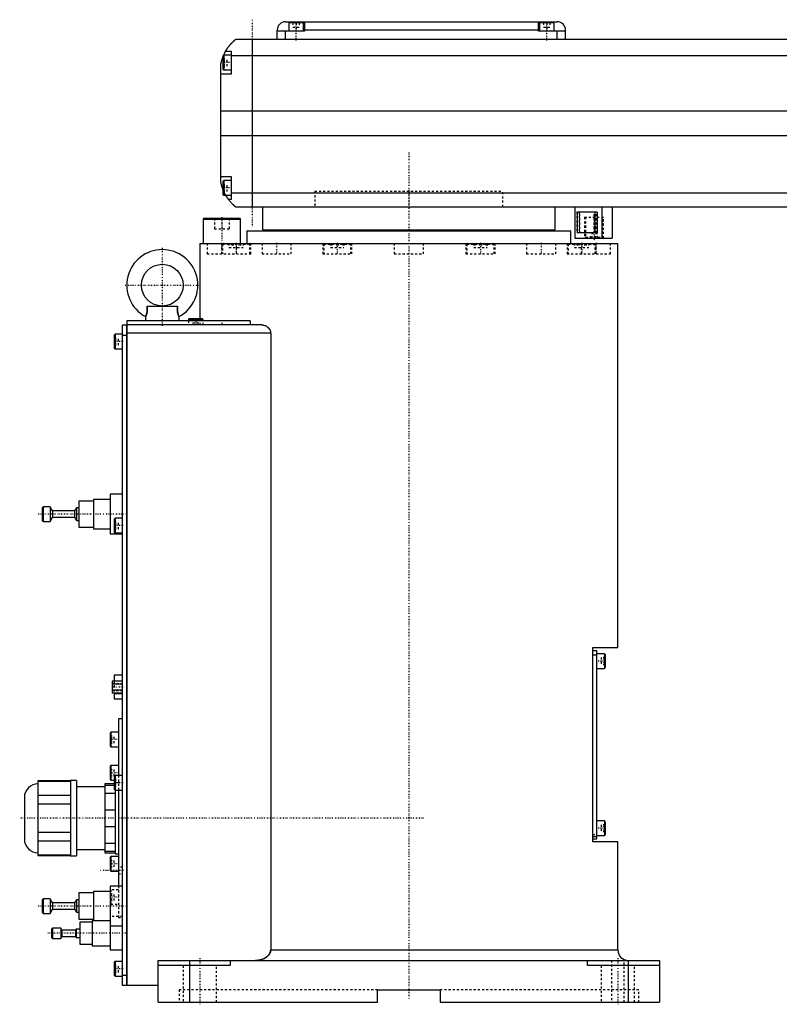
# Model space of a CAD drawing. Extents: x -186 to 906, y -1 to 1172.
# Tile 1 of 5: x -186 to 177, y -1 to 470. Entities that reach past the tile are written whole.
import ezdxf

# ---------------------------------------------------------------- set-up
doc = ezdxf.new("R2010")
doc.units = 0
doc.linetypes.add('CENTER', pattern=[1.5, 0.45, -0.5, 0.05, -0.5])
doc.linetypes.add('DASHED', pattern=[2, 1, -1])
for name, color, linetype in [('AM_0', 7, 'CONTINUOUS'), ('AM_3', 7, 'DASHED'), ('AM_7', 7, 'CENTER')]:
    doc.layers.add(name, color=color, linetype=linetype)

msp = doc.modelspace()

# ---------------------------------------------------------------- linework, layer by layer
at = {"layer": 'AM_0', "color": 7, "linetype": 'CONTINUOUS'}
for p, q in [((-59, 469), (71, 469)), ((-57.5, 468.5), (-57.5, 464.5)), ((-50.5, 468.5), (-57.5, 468.5)), ((-54, 469), (-54, 468.5)), ((-50.5, 464.5), (-50.5, 468.5)), ((-50, 469), (-50, 464.5)), ((62, 464.5), (62, 469)), ((62.5, 468.5), (62.5, 464.5)), ((69.5, 468.5), (62.5, 468.5)), ((66, 469), (66, 468.5)), ((69.5, 464.5), (69.5, 468.5)), ((-63, 460.5), (-63, 465)), ((-50, 464.5), (-63, 464.5)), ((-59, 460.5), (-59, 464.5)), ((62, 465), (-50, 465)), ((75, 464.5), (62, 464.5)), ((71, 460.5), (71, 464.5)), ((75, 460.5), (75, 465)), ((517, 460.5), (-83, 460.5)), ((-75, 460.5), (-75, 380.5)), ((-88.6, 453), (-89, 452.6)), ((-89, 452.6), (-89, 446.4)), ((-85, 453), (-88.6, 453)), ((-88.6, 453), (-88.6, 446)), ((-87.65, 455), (-85, 455)), ((-85, 455), (-85, 444)), ((-85, 452.8), (519, 452.8)), ((-90, 392.5), (-90, 448.5)), ((-85, 444), (-90, 444)), ((-89, 446.4), (-88.6, 446)), ((-88.6, 446), (-85, 446)), ((-90, 426.46), (524, 426.46)), ((-90, 414.6), (524, 414.6)), ((-90, 395), (-85, 395)), ((-88.6, 393), (-89, 392.6)), ((-89, 392.6), (-89, 386.4)), ((-85, 393), (-88.6, 393)), ((-88.6, 393), (-88.6, 386)), ((-85, 395), (-85, 384)), ((-89, 386.4), (-88.6, 386)), ((-85, 387.22), (519, 387.22)), ((-88.6, 386), (-85, 386)), ((-85, 384), (-86.34, 384)), ((-83, 380.5), (517, 380.5)), ((-70, 380.5), (-70, 369.5)), ((70, 369.5), (70, 380.5)), ((79.35, 380.5), (79.35, 365.5)), ((90.17, 378), (80.74, 378)), ((80.74, 368), (80.74, 378)), ((89.06, 378), (89.06, 368)), ((90.17, 378), (90.17, 368)), ((92.35, 380.5), (92.35, 365.5)), ((97.35, 380.5), (97.35, 365.5)), ((-98.1, 375), (-98.5, 374.6)), ((-98.5, 374.6), (-98.5, 363)), ((-98.5, 374.6), (-80.5, 374.6)), ((-98.1, 375), (-80.9, 375)), ((-80.5, 374.6), (-80.9, 375)), ((-80.5, 363), (-80.5, 374.6)), ((-77.5, 369), (-77.5, 363)), ((-77.5, 369), (77.5, 369)), ((-70, 369.5), (70, 369.5)), ((-55, 369.5), (-55, 369)), ((55, 369), (55, 369.5)), ((77.5, 363), (77.5, 369)), ((90.17, 368), (80.74, 368)), ((-100, 363), (-100, 327)), ((-100, 363), (100, 363)), ((79.35, 365.5), (97.35, 365.5)), ((100, 169.7), (100, 363)), ((-125.28, 333), (-110.72, 333)), ((-75.99, 326), (-135, 326)), ((-135, 326), (-135, 8)), ((-126, 328), (-126, 326)), ((-110, 326), (-110, 328)), ((-105.1, 327), (-105.5, 326.6)), ((-105.5, 326.6), (-105.5, 326)), ((-105.5, 326.6), (-98.5, 326.6)), ((-105.1, 327), (-98.9, 327)), ((-98.5, 326.6), (-98.9, 327)), ((-98.5, 326), (-98.5, 326.6)), ((-75.99, 326), (-75.99, 324)), ((-137, 8), (-137, 324)), ((-137, 324), (-135.05, 324)), ((-135.05, 8), (-135.05, 324)), ((-135, 323.95), (-135.05, 323.95)), ((-70.42, 324), (-135, 324)), ((-140.6, 319.5), (-141, 319.1)), ((-141, 319.1), (-141, 312.9)), ((-137, 319.5), (-140.6, 319.5)), ((-140.6, 319.5), (-140.6, 312.5)), ((-135.05, 319), (-137, 319)), ((-135, 318.95), (-135.05, 318.95)), ((-66.14, 320), (-135, 320)), ((-66.14, 320), (-66.14, 25)), ((-141, 312.9), (-140.6, 312.5)), ((-140.6, 312.5), (-137, 312.5)), ((-143, 240.5), (-151, 240.5)), ((-151, 240.5), (-151, 226.5)), ((-137, 243), (-143, 243)), ((-143, 243), (-143, 224)), ((-175, 237), (-175.5, 236.5)), ((-175.5, 236.5), (-175.5, 230.5)), ((-171.7, 237), (-175, 237)), ((-175, 237), (-175, 230)), ((-170.5, 235), (-171.7, 237)), ((-171.7, 237), (-171.7, 230)), ((-159.1, 236.5), (-160, 235)), ((-158, 236.5), (-159.1, 236.5)), ((-159.1, 236.5), (-159.1, 230.5)), ((-151, 239.75), (-158, 239.75)), ((-158, 239.75), (-158, 227.25)), ((-171.7, 230), (-170.5, 232)), ((-160, 235), (-170.5, 235)), ((-170.5, 235), (-170.5, 232)), ((-170.5, 232), (-160, 232)), ((-160, 235), (-160, 232)), ((-160, 232), (-159.1, 230.5)), ((-140.6, 231.5), (-141, 231.1)), ((-141, 231.1), (-141, 224.9)), ((-137, 231.5), (-140.6, 231.5)), ((-140.6, 231.5), (-140.6, 224.5)), ((-175.5, 230.5), (-175, 230)), ((-175, 230), (-171.7, 230)), ((-159.1, 230.5), (-158, 230.5)), ((-158, 227.25), (-151, 227.25)), ((-151, 226.5), (-143, 226.5)), ((-143, 224), (-137, 224)), ((-141, 224.9), (-140.6, 224.5)), ((-140.6, 224.5), (-137, 224.5)), ((88, 169.7), (100, 169.7)), ((88, 76.7), (88, 169.7)), ((88, 168.2), (90, 168.2)), ((88, 166.2), (90, 166.2)), ((90, 78.2), (90, 168.2)), ((93.6, 166.7), (90, 166.7)), ((94, 166.3), (93.6, 166.7)), ((93.6, 166.7), (93.6, 159.7)), ((94, 166.3), (94, 160.1)), ((-137, 156.4), (-141.1, 156.4)), ((-141.1, 156.4), (-141.1, 153.59)), ((90, 159.7), (93.6, 159.7)), ((93.6, 159.7), (94, 160.1)), ((-137, 153.59), (-142, 153.59)), ((-142, 153.59), (-142, 147.81)), ((-137, 152.14), (-142, 152.14)), ((-137, 149.26), (-142, 149.26)), ((-137, 147.81), (-142, 147.81)), ((-141.1, 147.81), (-141.1, 145)), ((-137, 147.53), (-141.1, 147.53)), ((-137, 145), (-141.1, 145)), ((-137, 135.5), (-139, 135.5)), ((-139, 135.5), (-139, 108.5)), ((-142.6, 129.17), (-143, 128.77)), ((-143, 128.77), (-143, 122.57)), ((-139, 129.17), (-142.6, 129.17)), ((-142.6, 129.17), (-142.6, 122.17)), ((-143, 122.57), (-142.6, 122.17)), ((-142.6, 122.17), (-139, 122.17)), ((-142.6, 113.25), (-143, 112.85)), ((-139, 113.25), (-142.6, 113.25)), ((-142.6, 113.25), (-142.6, 106.25)), ((-143, 112.85), (-143, 106.65)), ((-140.6, 108.5), (-141, 108.1)), ((-137, 108.5), (-140.6, 108.5)), ((-140.6, 108.5), (-140.6, 101.5)), ((-162, 105.88), (-177.5, 105.88)), ((-177.5, 105.88), (-177.5, 70.12)), ((-177.5, 105.73), (-162, 105.73)), ((-159, 106), (-162, 106)), ((-162, 106), (-162, 70)), ((-159, 106), (-159, 70)), ((-141, 104.5), (-145.5, 104.5)), ((-145.5, 104.5), (-145.5, 71.5)), ((-145.5, 103.87), (-141, 103.87)), ((-143, 106.65), (-142.6, 106.25)), ((-142.6, 106.25), (-141, 106.25)), ((-141, 108.1), (-141, 101.9)), ((-145.5, 103), (-159, 103)), ((-140.5, 99.84), (-145.5, 99.84)), ((-141, 101.9), (-140.6, 101.5)), ((-140.6, 101.5), (-137, 101.5)), ((-140.5, 101.51), (-140.5, 71)), ((-139, 101.5), (-139, 55.5)), ((-184, 98), (-184, 78)), ((-162, 98.85), (-177.5, 98.85)), ((-177.5, 94.88), (-162, 94.88)), ((-145.5, 92.03), (-140.5, 92.03)), ((93.6, 86.7), (90, 86.7)), ((94, 86.3), (93.6, 86.7)), ((93.6, 86.7), (93.6, 79.7)), ((94, 86.3), (94, 80.1)), ((-162, 81.12), (-177.5, 81.12)), ((-140.5, 83.97), (-145.5, 83.97)), ((93.6, 79.7), (94, 80.1)), ((-177.5, 77.15), (-162, 77.15)), ((-145.5, 76.16), (-140.5, 76.16)), ((88, 79.2), (90, 79.2)), ((88, 78.2), (90, 78.2)), ((100, 76.7), (88, 76.7)), ((90, 79.7), (93.6, 79.7)), ((100, 25), (100, 76.7)), ((-159, 73), (-145.5, 73)), ((-140.5, 72.13), (-145.5, 72.13)), ((-145.5, 71.5), (-140.5, 71.5)), ((-140.5, 71), (-139, 71)), ((-162, 70.27), (-177.5, 70.27)), ((-177.5, 70.12), (-162, 70.12)), ((-162, 70), (-159, 70)), ((-142.6, 69.75), (-143, 69.35)), ((-143, 69.35), (-143, 63.15)), ((-139, 69.75), (-142.6, 69.75)), ((-142.6, 69.75), (-142.6, 62.75)), ((-143, 63.15), (-142.6, 62.75)), ((-142.6, 62.75), (-139, 62.75)), ((-151, 52.25), (-158, 52.25)), ((-158, 52.25), (-158, 39.75)), ((-143, 53), (-151, 53)), ((-151, 53), (-151, 39)), ((-137, 55.5), (-143, 55.5)), ((-143, 55.5), (-143, 25)), ((-175, 49.5), (-175.5, 49)), ((-175.5, 49), (-175.5, 43)), ((-171.7, 49.5), (-175, 49.5)), ((-175, 49.5), (-175, 42.5)), ((-170.5, 47.5), (-171.7, 49.5)), ((-171.7, 49.5), (-171.7, 42.5)), ((-160, 47.5), (-170.5, 47.5)), ((-170.5, 47.5), (-170.5, 44.5)), ((-159.1, 49), (-160, 47.5)), ((-160, 47.5), (-160, 44.5)), ((-158, 49), (-159.1, 49)), ((-159.1, 49), (-159.1, 43)), ((-175.5, 43), (-175, 42.5)), ((-175, 42.5), (-171.7, 42.5)), ((-171.7, 42.5), (-170.5, 44.5)), ((-170.5, 44.5), (-160, 44.5)), ((-160, 44.5), (-159.1, 43)), ((-159.1, 43), (-158, 43)), ((-158, 39.75), (-151, 39.75)), ((-151.5, 38.25), (-157.5, 38.25)), ((-157.5, 38.25), (-157.5, 27.75)), ((-143, 39), (-151.5, 39)), ((-151.5, 39), (-151.5, 27)), ((-170.5, 35.5), (-171, 35)), ((-171, 35), (-171, 31)), ((-166.6, 35.5), (-170.5, 35.5)), ((-170.5, 35.5), (-170.5, 30.5)), ((-166, 34.5), (-166.6, 35.5)), ((-166.6, 35.5), (-166.6, 30.5)), ((-159.5, 34.5), (-166, 34.5)), ((-166, 34.5), (-166, 31.5)), ((-159.2, 35), (-159.5, 34.5)), ((-159.5, 34.5), (-159.5, 31.5)), ((-157.5, 35), (-159.2, 35)), ((-159.2, 35), (-159.2, 31)), ((-143, 36.5), (-137, 36.5)), ((-171, 31), (-170.5, 30.5)), ((-170.5, 30.5), (-166.6, 30.5)), ((-166.6, 30.5), (-166, 31.5)), ((-166, 31.5), (-159.5, 31.5)), ((-159.5, 31.5), (-159.2, 31)), ((-159.2, 31), (-157.5, 31)), ((-157.5, 27.75), (-151.5, 27.75)), ((-151.5, 27), (-143, 27)), ((-143, 25), (-137, 25)), ((-66.14, 25), (100, 25)), ((-140.6, 19.5), (-141, 19.1)), ((-141, 19.1), (-141, 12.9)), ((-137, 19.5), (-140.6, 19.5)), ((-140.6, 19.5), (-140.6, 12.5)), ((-120, 20), (120, 20)), ((-120, 0), (-120, 20)), ((-105, 20), (-105, 0)), ((-85.5, 20), (-85.5, 17.5)), ((85.5, 17.5), (85.5, 20)), ((105, 20), (105, 0)), ((120, 20), (120, 0)), ((-85.5, 17.5), (-120, 17.5)), ((120, 17.5), (85.5, 17.5)), ((-141, 12.9), (-140.6, 12.5)), ((-140.6, 12.5), (-137, 12.5)), ((-137, 13), (-135.05, 13)), ((-135, 13.05), (-135.05, 13.05)), ((-135.05, 8), (-137, 8)), ((-135, 8.05), (-135.05, 8.05)), ((-120, 8), (-135, 8)), ((-15, 6), (15, 6)), ((-15, 0), (-15, 6)), ((15, 6), (15, 0)), ((-120, 0), (-15, 0)), ((15, 0), (120, 0))]:
    msp.add_line(p, q, dxfattribs=at)
for points in [[(-87.65, 455, 0), (-87.62, 455.05, 0), (-87.57, 455.14, 0), (-87.52, 455.23, 0), (-87.49, 455.27, 0), (-87.46, 455.32, 0), (-87.41, 455.41, 0), (-87.35, 455.5, 0), (-87.3, 455.59, 0), (-87.24, 455.68, 0), (-87.19, 455.76, 0), (-87.16, 455.81, 0), (-87.13, 455.85, 0), (-87.07, 455.94, 0), (-87.02, 456.03, 0), (-86.96, 456.11, 0), (-86.9, 456.2, 0), (-86.85, 456.28, 0), (-86.82, 456.33, 0), (-86.79, 456.37, 0), (-86.73, 456.45, 0), (-86.67, 456.53, 0), (-86.64, 456.58, 0), (-86.62, 456.62, 0), (-86.56, 456.7, 0), (-86.5, 456.78, 0), (-86.47, 456.82, 0), (-86.44, 456.86, 0), (-86.38, 456.94, 0), (-86.33, 457.01, 0), (-86.27, 457.09, 0), (-86.21, 457.17, 0), (-86.15, 457.24, 0), (-86.12, 457.28, 0), (-86.1, 457.32, 0), (-86.04, 457.39, 0), (-85.98, 457.46, 0), (-85.92, 457.54, 0), (-85.87, 457.61, 0), (-85.81, 457.68, 0), (-85.78, 457.71, 0), (-85.75, 457.75, 0), (-85.69, 457.82, 0), (-85.64, 457.89, 0), (-85.58, 457.95, 0), (-85.52, 458.02, 0), (-85.47, 458.08, 0), (-85.44, 458.12, 0), (-85.41, 458.15, 0), (-85.36, 458.21, 0), (-85.3, 458.28, 0), (-85.25, 458.34, 0), (-85.19, 458.4, 0), (-85.14, 458.46, 0), (-85.11, 458.49, 0), (-85.08, 458.52, 0), (-85.03, 458.58, 0), (-84.97, 458.64, 0), (-84.92, 458.7, 0), (-84.87, 458.75, 0), (-84.81, 458.81, 0), (-84.79, 458.84, 0), (-84.76, 458.87, 0), (-84.71, 458.92, 0), (-84.66, 458.98, 0), (-84.63, 459, 0), (-84.6, 459.03, 0), (-84.55, 459.08, 0), (-84.5, 459.13, 0), (-84.48, 459.16, 0), (-84.45, 459.18, 0), (-84.4, 459.23, 0), (-84.35, 459.28, 0), (-84.3, 459.33, 0), (-84.25, 459.38, 0), (-84.2, 459.43, 0), (-84.18, 459.45, 0), (-84.16, 459.47, 0), (-84.11, 459.52, 0), (-84.06, 459.56, 0), (-84.02, 459.61, 0), (-83.97, 459.65, 0), (-83.93, 459.69, 0), (-83.9, 459.71, 0), (-83.88, 459.73, 0), (-83.84, 459.77, 0), (-83.8, 459.81, 0), (-83.75, 459.85, 0), (-83.71, 459.88, 0), (-83.67, 459.92, 0), (-83.66, 459.94, 0), (-83.64, 459.95, 0), (-83.6, 459.99, 0), (-83.56, 460.02, 0), (-83.53, 460.05, 0), (-83.49, 460.08, 0), (-83.46, 460.11, 0), (-83.44, 460.13, 0), (-83.43, 460.14, 0), (-83.39, 460.17, 0), (-83.36, 460.19, 0), (-83.34, 460.22, 0), (-83.31, 460.24, 0), (-83.28, 460.27, 0), (-83.27, 460.28, 0), (-83.25, 460.29, 0), (-83.23, 460.31, 0), (-83.21, 460.33, 0), (-83.2, 460.34, 0), (-83.18, 460.35, 0), (-83.16, 460.36, 0), (-83.14, 460.38, 0), (-83.13, 460.39, 0), (-83.13, 460.4, 0), (-83.11, 460.41, 0), (-83.09, 460.42, 0), (-83.08, 460.44, 0), (-83.06, 460.45, 0), (-83.05, 460.46, 0), (-83.05, 460.46, 0), (-83.04, 460.47, 0), (-83.03, 460.47, 0), (-83.02, 460.48, 0), (-83.02, 460.49, 0), (-83.01, 460.49, 0), (-83.01, 460.49, 0), (-83.01, 460.5, 0), (-83, 460.5, 0), (-83, 460.5, 0), (-83, 460.5, 0), (-83, 460.5, 0)], [(-88.69, 452.91, 0), (-88.65, 453.01, 0), (-88.56, 453.21, 0), (-88.47, 453.4, 0), (-88.43, 453.49, 0), (-88.39, 453.58, 0), (-88.31, 453.76, 0), (-88.22, 453.92, 0), (-88.14, 454.08, 0), (-88.07, 454.23, 0), (-88, 454.36, 0), (-87.96, 454.43, 0), (-87.93, 454.49, 0), (-87.87, 454.6, 0), (-87.82, 454.7, 0), (-87.77, 454.79, 0), (-87.73, 454.86, 0), (-87.7, 454.91, 0), (-87.68, 454.94, 0), (-87.67, 454.96, 0), (-87.66, 454.98, 0), (-87.65, 455, 0), (-87.65, 455, 0)], [(-90, 448.5, 0), (-89.98, 448.61, 0), (-89.94, 448.82, 0), (-89.9, 449.03, 0), (-89.88, 449.13, 0), (-89.86, 449.23, 0), (-89.81, 449.44, 0), (-89.77, 449.64, 0), (-89.72, 449.85, 0), (-89.66, 450.05, 0), (-89.61, 450.26, 0), (-89.58, 450.36, 0), (-89.55, 450.46, 0), (-89.49, 450.67, 0), (-89.43, 450.87, 0), (-89.37, 451.08, 0), (-89.31, 451.28, 0), (-89.24, 451.48, 0), (-89.21, 451.57, 0), (-89.17, 451.67, 0), (-89.1, 451.86, 0), (-89.03, 452.05, 0), (-89, 452.14, 0)], [(-89, 388.86, 0), (-89.04, 388.96, 0), (-89.11, 389.16, 0), (-89.18, 389.36, 0), (-89.22, 389.46, 0), (-89.25, 389.56, 0), (-89.32, 389.76, 0), (-89.38, 389.97, 0), (-89.45, 390.18, 0), (-89.51, 390.39, 0), (-89.57, 390.59, 0), (-89.6, 390.7, 0), (-89.63, 390.8, 0), (-89.68, 391.01, 0), (-89.73, 391.22, 0), (-89.78, 391.43, 0), (-89.83, 391.63, 0), (-89.87, 391.83, 0), (-89.89, 391.93, 0), (-89.91, 392.03, 0), (-89.95, 392.22, 0), (-89.98, 392.41, 0), (-90, 392.5, 0)], [(-86.34, 384, 0), (-86.34, 384, 0), (-86.35, 384.02, 0), (-86.37, 384.04, 0), (-86.38, 384.06, 0), (-86.4, 384.08, 0), (-86.44, 384.14, 0), (-86.49, 384.21, 0), (-86.55, 384.29, 0), (-86.62, 384.39, 0), (-86.7, 384.5, 0), (-86.74, 384.56, 0), (-86.78, 384.62, 0), (-86.87, 384.75, 0), (-86.96, 384.89, 0), (-87.06, 385.04, 0), (-87.16, 385.2, 0), (-87.27, 385.36, 0), (-87.32, 385.45, 0), (-87.37, 385.53, 0), (-87.48, 385.71, 0), (-87.59, 385.9, 0), (-87.65, 386, 0)], [(-83, 380.5, 0), (-83, 380.5, 0), (-83.01, 380.51, 0), (-83.02, 380.51, 0), (-83.02, 380.52, 0), (-83.03, 380.52, 0), (-83.03, 380.52, 0), (-83.04, 380.53, 0), (-83.04, 380.54, 0), (-83.05, 380.54, 0), (-83.06, 380.55, 0), (-83.07, 380.56, 0), (-83.07, 380.56, 0), (-83.08, 380.57, 0), (-83.09, 380.57, 0), (-83.1, 380.58, 0), (-83.11, 380.59, 0), (-83.11, 380.59, 0), (-83.13, 380.61, 0), (-83.14, 380.62, 0), (-83.15, 380.62, 0), (-83.16, 380.63, 0), (-83.17, 380.64, 0), (-83.19, 380.66, 0), (-83.21, 380.67, 0), (-83.22, 380.69, 0), (-83.24, 380.7, 0), (-83.25, 380.71, 0), (-83.26, 380.72, 0), (-83.28, 380.74, 0), (-83.3, 380.75, 0), (-83.32, 380.77, 0), (-83.35, 380.79, 0), (-83.37, 380.81, 0), (-83.38, 380.82, 0), (-83.39, 380.83, 0), (-83.42, 380.85, 0), (-83.44, 380.87, 0), (-83.47, 380.9, 0), (-83.49, 380.92, 0), (-83.52, 380.94, 0), (-83.54, 380.96, 0), (-83.55, 380.97, 0), (-83.58, 380.99, 0), (-83.61, 381.02, 0), (-83.64, 381.05, 0), (-83.67, 381.07, 0), (-83.7, 381.1, 0), (-83.71, 381.11, 0), (-83.73, 381.13, 0), (-83.76, 381.16, 0), (-83.79, 381.19, 0), (-83.83, 381.22, 0), (-83.86, 381.25, 0), (-83.89, 381.28, 0), (-83.91, 381.3, 0), (-83.93, 381.31, 0), (-83.96, 381.35, 0), (-84, 381.38, 0), (-84.02, 381.4, 0), (-84.04, 381.41, 0), (-84.07, 381.45, 0), (-84.11, 381.48, 0), (-84.13, 381.5, 0), (-84.15, 381.52, 0), (-84.19, 381.56, 0), (-84.22, 381.59, 0), (-84.26, 381.63, 0), (-84.3, 381.67, 0), (-84.34, 381.71, 0), (-84.36, 381.73, 0), (-84.38, 381.75, 0), (-84.42, 381.79, 0), (-84.46, 381.83, 0), (-84.6, 381.97, 0), (-84.86, 382.23, 0), (-85.11, 382.51, 0), (-85.38, 382.81, 0), (-85.51, 382.97, 0), (-85.65, 383.13, 0), (-85.92, 383.46, 0), (-86.2, 383.82, 0), (-86.34, 384, 0)], [(-125.28, 333, 0), (-125.26, 332.81, 0), (-125.24, 332.58, 0), (-125.23, 332.51, 0), (-125.23, 332.45, 0), (-125.23, 332.42, 0), (-125.22, 332.38, 0), (-125.22, 332.32, 0), (-125.22, 332.25, 0), (-125.21, 332.18, 0), (-125.21, 332.12, 0), (-125.2, 332.05, 0), (-125.2, 332.02, 0), (-125.2, 331.99, 0), (-125.2, 331.92, 0), (-125.2, 331.85, 0), (-125.2, 331.82, 0), (-125.2, 331.79, 0), (-125.19, 331.72, 0), (-125.19, 331.65, 0), (-125.19, 331.62, 0), (-125.19, 331.59, 0), (-125.19, 331.52, 0), (-125.19, 331.45, 0), (-125.2, 331.39, 0), (-125.2, 331.32, 0), (-125.2, 331.26, 0), (-125.2, 331.22, 0), (-125.2, 331.19, 0), (-125.2, 331.12, 0), (-125.21, 331.06, 0), (-125.21, 330.99, 0), (-125.22, 330.93, 0), (-125.22, 330.86, 0), (-125.22, 330.83, 0), (-125.23, 330.8, 0), (-125.23, 330.73, 0), (-125.24, 330.67, 0), (-125.24, 330.61, 0), (-125.25, 330.54, 0), (-125.26, 330.48, 0), (-125.26, 330.45, 0), (-125.27, 330.42, 0), (-125.28, 330.35, 0), (-125.28, 330.29, 0), (-125.29, 330.23, 0), (-125.3, 330.17, 0), (-125.31, 330.11, 0), (-125.32, 330.08, 0), (-125.32, 330.05, 0), (-125.34, 329.99, 0), (-125.35, 329.93, 0), (-125.36, 329.87, 0), (-125.37, 329.81, 0), (-125.38, 329.76, 0), (-125.39, 329.73, 0), (-125.4, 329.7, 0), (-125.41, 329.64, 0), (-125.42, 329.59, 0), (-125.43, 329.56, 0), (-125.44, 329.53, 0), (-125.45, 329.48, 0), (-125.46, 329.43, 0), (-125.47, 329.4, 0), (-125.48, 329.37, 0), (-125.49, 329.32, 0), (-125.51, 329.27, 0), (-125.52, 329.22, 0), (-125.54, 329.17, 0), (-125.55, 329.12, 0), (-125.56, 329.1, 0), (-125.57, 329.08, 0), (-125.58, 329.03, 0), (-125.6, 328.99, 0), (-125.61, 328.94, 0), (-125.63, 328.9, 0), (-125.64, 328.85, 0), (-125.65, 328.83, 0), (-125.66, 328.81, 0), (-125.67, 328.77, 0), (-125.69, 328.73, 0), (-125.7, 328.69, 0), (-125.72, 328.66, 0), (-125.73, 328.62, 0), (-125.74, 328.6, 0), (-125.74, 328.58, 0), (-125.76, 328.55, 0), (-125.77, 328.51, 0), (-125.78, 328.48, 0), (-125.8, 328.45, 0), (-125.81, 328.42, 0), (-125.82, 328.4, 0), (-125.82, 328.39, 0), (-125.83, 328.36, 0), (-125.85, 328.33, 0), (-125.86, 328.31, 0), (-125.87, 328.28, 0), (-125.88, 328.26, 0), (-125.89, 328.25, 0), (-125.89, 328.23, 0), (-125.9, 328.21, 0), (-125.91, 328.19, 0), (-125.91, 328.18, 0), (-125.92, 328.17, 0), (-125.93, 328.15, 0), (-125.94, 328.13, 0), (-125.94, 328.13, 0), (-125.94, 328.12, 0), (-125.95, 328.1, 0), (-125.96, 328.09, 0), (-125.96, 328.07, 0), (-125.97, 328.06, 0), (-125.98, 328.05, 0), (-125.98, 328.05, 0), (-125.98, 328.04, 0), (-125.98, 328.03, 0), (-125.99, 328.02, 0), (-125.99, 328.02, 0), (-125.99, 328.01, 0), (-126, 328.01, 0), (-126, 328.01, 0), (-126, 328, 0), (-126, 328, 0), (-126, 328, 0), (-126, 328, 0)], [(-110, 328, 0), (-110, 328, 0), (-110, 328, 0), (-110, 328, 0), (-110, 328.01, 0), (-110, 328.01, 0), (-110.01, 328.01, 0), (-110.01, 328.02, 0), (-110.01, 328.02, 0), (-110.02, 328.03, 0), (-110.02, 328.04, 0), (-110.02, 328.05, 0), (-110.02, 328.05, 0), (-110.03, 328.06, 0), (-110.04, 328.07, 0), (-110.04, 328.09, 0), (-110.05, 328.1, 0), (-110.06, 328.12, 0), (-110.06, 328.13, 0), (-110.06, 328.13, 0), (-110.07, 328.15, 0), (-110.08, 328.17, 0), (-110.09, 328.18, 0), (-110.09, 328.19, 0), (-110.1, 328.21, 0), (-110.11, 328.23, 0), (-110.11, 328.25, 0), (-110.12, 328.26, 0), (-110.13, 328.28, 0), (-110.14, 328.31, 0), (-110.15, 328.33, 0), (-110.17, 328.36, 0), (-110.18, 328.39, 0), (-110.18, 328.4, 0), (-110.19, 328.42, 0), (-110.2, 328.45, 0), (-110.22, 328.48, 0), (-110.23, 328.51, 0), (-110.24, 328.55, 0), (-110.26, 328.58, 0), (-110.26, 328.6, 0), (-110.27, 328.62, 0), (-110.28, 328.66, 0), (-110.3, 328.69, 0), (-110.31, 328.73, 0), (-110.33, 328.77, 0), (-110.34, 328.81, 0), (-110.35, 328.83, 0), (-110.36, 328.85, 0), (-110.37, 328.9, 0), (-110.39, 328.94, 0), (-110.4, 328.99, 0), (-110.42, 329.03, 0), (-110.43, 329.08, 0), (-110.44, 329.1, 0), (-110.45, 329.12, 0), (-110.46, 329.17, 0), (-110.48, 329.22, 0), (-110.49, 329.27, 0), (-110.51, 329.32, 0), (-110.52, 329.37, 0), (-110.53, 329.4, 0), (-110.54, 329.43, 0), (-110.55, 329.48, 0), (-110.56, 329.53, 0), (-110.57, 329.56, 0), (-110.58, 329.59, 0), (-110.59, 329.64, 0), (-110.6, 329.7, 0), (-110.61, 329.73, 0), (-110.62, 329.75, 0), (-110.63, 329.81, 0), (-110.64, 329.87, 0), (-110.65, 329.93, 0), (-110.66, 329.99, 0), (-110.68, 330.05, 0), (-110.68, 330.08, 0), (-110.69, 330.11, 0), (-110.7, 330.17, 0), (-110.71, 330.23, 0), (-110.72, 330.29, 0), (-110.72, 330.35, 0), (-110.73, 330.42, 0), (-110.74, 330.45, 0), (-110.74, 330.48, 0), (-110.75, 330.54, 0), (-110.76, 330.61, 0), (-110.76, 330.67, 0), (-110.77, 330.73, 0), (-110.77, 330.8, 0), (-110.78, 330.83, 0), (-110.78, 330.86, 0), (-110.78, 330.93, 0), (-110.79, 330.99, 0), (-110.79, 331.06, 0), (-110.8, 331.12, 0), (-110.8, 331.19, 0), (-110.8, 331.22, 0), (-110.8, 331.26, 0), (-110.8, 331.32, 0), (-110.8, 331.39, 0), (-110.81, 331.46, 0), (-110.81, 331.52, 0), (-110.81, 331.59, 0), (-110.81, 331.62, 0), (-110.81, 331.65, 0), (-110.81, 331.72, 0), (-110.8, 331.79, 0), (-110.8, 331.82, 0), (-110.8, 331.85, 0), (-110.8, 331.92, 0), (-110.8, 331.99, 0), (-110.8, 332.02, 0), (-110.8, 332.05, 0), (-110.79, 332.12, 0), (-110.79, 332.19, 0), (-110.78, 332.25, 0), (-110.78, 332.32, 0), (-110.78, 332.38, 0), (-110.77, 332.42, 0), (-110.77, 332.45, 0), (-110.77, 332.51, 0), (-110.76, 332.58, 0), (-110.74, 332.81, 0), (-110.72, 333, 0)], [(-70.42, 324, 0), (-70.27, 324, 0), (-69.97, 323.98, 0), (-69.66, 323.93, 0), (-69.5, 323.9, 0), (-69.34, 323.86, 0), (-69.03, 323.76, 0), (-68.72, 323.64, 0), (-68.41, 323.5, 0), (-68.12, 323.33, 0), (-67.83, 323.14, 0), (-67.69, 323.03, 0), (-67.67, 323.01, 0), (-67.62, 322.98, 0), (-67.58, 322.94, 0), (-67.55, 322.92, 0), (-67.53, 322.9, 0), (-67.49, 322.86, 0), (-67.45, 322.83, 0), (-67.4, 322.79, 0), (-67.36, 322.75, 0), (-67.32, 322.7, 0), (-67.3, 322.68, 0), (-67.28, 322.66, 0), (-67.24, 322.62, 0), (-67.2, 322.58, 0), (-67.16, 322.53, 0), (-67.12, 322.49, 0), (-67.08, 322.44, 0), (-67.06, 322.42, 0), (-67.04, 322.4, 0), (-67, 322.35, 0), (-66.96, 322.3, 0), (-66.92, 322.25, 0), (-66.88, 322.2, 0), (-66.84, 322.14, 0), (-66.83, 322.12, 0), (-66.81, 322.09, 0), (-66.77, 322.04, 0), (-66.74, 321.98, 0), (-66.7, 321.93, 0), (-66.67, 321.87, 0), (-66.63, 321.81, 0), (-66.62, 321.78, 0), (-66.6, 321.75, 0), (-66.57, 321.69, 0), (-66.54, 321.63, 0), (-66.51, 321.57, 0), (-66.48, 321.51, 0), (-66.45, 321.45, 0), (-66.44, 321.42, 0), (-66.42, 321.39, 0), (-66.4, 321.32, 0), (-66.37, 321.26, 0), (-66.36, 321.23, 0), (-66.35, 321.19, 0), (-66.33, 321.13, 0), (-66.31, 321.06, 0), (-66.3, 321.03, 0), (-66.29, 321, 0), (-66.27, 320.93, 0), (-66.25, 320.86, 0), (-66.23, 320.79, 0), (-66.22, 320.73, 0), (-66.21, 320.66, 0), (-66.2, 320.62, 0), (-66.19, 320.59, 0), (-66.18, 320.52, 0), (-66.17, 320.45, 0), (-66.16, 320.38, 0), (-66.16, 320.31, 0), (-66.15, 320.24, 0), (-66.15, 320.21, 0), (-66.15, 320.17, 0), (-66.15, 320.1, 0), (-66.14, 320.03, 0), (-66.14, 320, 0)], [(-66.14, 25, 0), (-66.14, 24.96, 0), (-66.15, 24.87, 0), (-66.15, 24.78, 0), (-66.15, 24.74, 0), (-66.16, 24.69, 0), (-66.17, 24.6, 0), (-66.18, 24.51, 0), (-66.19, 24.42, 0), (-66.21, 24.33, 0), (-66.23, 24.24, 0), (-66.24, 24.2, 0), (-66.25, 24.15, 0), (-66.28, 24.06, 0), (-66.3, 23.98, 0), (-66.33, 23.89, 0), (-66.36, 23.8, 0), (-66.4, 23.72, 0), (-66.41, 23.68, 0), (-66.43, 23.63, 0), (-66.47, 23.55, 0), (-66.5, 23.47, 0), (-66.52, 23.43, 0), (-66.54, 23.4, 0), (-66.58, 23.32, 0), (-66.62, 23.24, 0), (-66.65, 23.21, 0), (-66.67, 23.17, 0), (-66.71, 23.09, 0), (-66.76, 23.02, 0), (-66.81, 22.94, 0), (-66.86, 22.87, 0), (-66.92, 22.79, 0), (-66.94, 22.76, 0), (-66.97, 22.72, 0), (-67.03, 22.65, 0), (-67.09, 22.58, 0), (-67.15, 22.51, 0), (-67.21, 22.44, 0), (-67.27, 22.37, 0), (-67.3, 22.33, 0), (-67.33, 22.3, 0), (-67.4, 22.23, 0), (-67.46, 22.17, 0), (-67.53, 22.11, 0), (-67.6, 22.04, 0), (-67.66, 21.98, 0), (-67.7, 21.95, 0), (-67.73, 21.92, 0), (-67.8, 21.87, 0), (-67.87, 21.81, 0), (-67.93, 21.76, 0), (-68, 21.71, 0), (-68.07, 21.65, 0), (-68.11, 21.63, 0), (-68.14, 21.6, 0), (-68.21, 21.55, 0), (-68.29, 21.5, 0), (-68.36, 21.45, 0), (-68.44, 21.4, 0), (-68.51, 21.35, 0), (-68.55, 21.33, 0), (-68.59, 21.3, 0), (-68.67, 21.26, 0), (-68.75, 21.21, 0), (-68.79, 21.19, 0), (-68.83, 21.16, 0), (-68.91, 21.12, 0), (-68.99, 21.07, 0), (-69.03, 21.05, 0), (-69.07, 21.03, 0), (-69.16, 20.99, 0), (-69.24, 20.95, 0), (-69.53, 20.81, 0), (-70.04, 20.6, 0), (-70.53, 20.44, 0), (-71.05, 20.3, 0), (-71.59, 20.18, 0), (-71.86, 20.13, 0), (-72.14, 20.09, 0), (-72.69, 20.03, 0), (-73.23, 20, 0), (-73.48, 20, 0)]]:
    msp.add_polyline3d(points, dxfattribs=at)
msp.add_circle((-118, 343), 10, dxfattribs=at)
for centre, radius, start, end in [((-59, 465), 4, 90, 180), ((71, 465), 4, 0, 90), ((-118, 343), 17, 298.0725, 241.9275), ((-177.5, 98), 6.5, 90, 180), ((-177.5, 78), 6.5, 180, 270), ((105, 25), 5, 180, 270)]:
    msp.add_arc(centre, radius, start, end, dxfattribs=at)
at = {"layer": 'AM_3', "color": 6, "linetype": 'DASHED'}
for p, q in [((-55.5, 468.5), (-55.5, 466.5)), ((-55.5, 466.5), (-52.5, 466.5)), ((-54, 468.5), (-54, 464.5)), ((-52.5, 468.5), (-52.5, 466.5)), ((64.5, 468.5), (64.5, 466.5)), ((64.5, 466.5), (67.5, 466.5)), ((66, 468.5), (66, 464.5)), ((67.5, 468.5), (67.5, 466.5)), ((-89, 451.23), (-87, 451.23)), ((-89, 450.37), (-87, 450.37)), ((-89, 448.63), (-87, 448.63)), ((-89, 447.77), (-87, 447.77)), ((-87, 447.77), (-87, 451.23)), ((-89, 391.23), (-87, 391.23)), ((-87, 387.77), (-87, 391.23)), ((-89, 390.37), (-87, 390.37)), ((-89, 388.63), (-87, 388.63)), ((-89, 387.77), (-87, 387.77)), ((-45, 388), (-45, 380.5)), ((-45, 388), (45, 388)), ((-45, 388), (-45, 380.5)), ((-45, 388), (45, 388)), ((45, 380.5), (45, 388)), ((45, 380.5), (45, 388)), ((80.42, 378), (80.42, 368)), ((80.74, 378), (80.42, 378)), ((81.53, 378), (81.53, 368)), ((81.85, 368), (81.85, 378)), ((88.74, 368), (88.74, 378)), ((89.85, 368), (89.85, 378)), ((-93, 375), (-93, 370)), ((-89.5, 375), (-89.5, 370)), ((-86, 375), (-86, 370)), ((84.1, 375.5), (84.1, 365.5)), ((84.1, 375.5), (93.1, 375.5)), ((84.6, 375.5), (84.6, 365.9)), ((92.6, 365.9), (92.6, 375.5)), ((93.1, 365.5), (93.1, 375.5)), ((-93, 370), (-86, 370)), ((80.74, 368), (80.42, 368)), ((86.87, 365.5), (86.87, 367.5)), ((90.33, 367.5), (86.87, 367.5)), ((87.73, 365.5), (87.73, 367.5)), ((89.47, 365.5), (89.47, 367.5)), ((90.33, 365.5), (90.33, 367.5)), ((-96.5, 363), (-96.5, 358)), ((-89.69, 363), (-89.69, 358)), ((-88.79, 363), (-89.19, 362.6)), ((-86.12, 363), (-86.12, 361)), ((-84.8, 363), (-84.8, 361)), ((-84.01, 363), (-84.01, 361)), ((-82.5, 358), (-82.5, 363)), ((-81.36, 363), (-81.36, 361)), ((-80.58, 363), (-80.58, 361)), ((-79.25, 363), (-79.25, 361)), ((-76.19, 362.6), (-76.59, 363)), ((-75.69, 358), (-75.69, 363)), ((-70.29, 363), (-70.29, 358)), ((-56.29, 358), (-56.29, 363)), ((-41.25, 363), (-41.25, 358)), ((-40.35, 363), (-40.75, 362.6)), ((-37.45, 363), (-37.45, 361)), ((-37, 363), (-37, 361)), ((-34.7, 363), (-34.7, 361)), ((-33.8, 363), (-33.8, 361)), ((-31.5, 363), (-31.5, 361)), ((-31.05, 363), (-31.05, 361)), ((-27.75, 362.6), (-28.15, 363)), ((-27.25, 358), (-27.25, 363)), ((-7, 363), (-7, 358)), ((7, 358), (7, 363)), ((27.25, 363), (27.25, 358)), ((28.15, 363), (27.75, 362.6)), ((31.05, 363), (31.05, 361)), ((31.5, 363), (31.5, 361)), ((33.8, 363), (33.8, 361)), ((34.7, 363), (34.7, 361)), ((37, 363), (37, 361)), ((37.45, 363), (37.45, 361)), ((40.75, 362.6), (40.35, 363)), ((41.25, 358), (41.25, 363)), ((56.29, 363), (56.29, 358)), ((70.29, 358), (70.29, 363)), ((75.69, 363), (75.69, 358)), ((76.59, 363), (76.19, 362.6)), ((79.25, 363), (79.25, 361)), ((80.58, 363), (80.58, 361)), ((81.36, 363), (81.36, 361)), ((82.5, 363), (82.5, 358)), ((84.01, 363), (84.01, 361)), ((84.6, 365.9), (85, 365.5)), ((84.6, 365.9), (92.6, 365.9)), ((84.8, 363), (84.8, 361)), ((86.12, 363), (86.12, 361)), ((89.19, 362.6), (88.79, 363)), ((89.69, 358), (89.69, 363)), ((92.2, 365.5), (92.6, 365.9)), ((96.5, 358), (96.5, 363)), ((-96.5, 358), (-75.69, 358)), ((-89.19, 362.6), (-89.19, 358)), ((-89.19, 362.6), (-76.19, 362.6)), ((-86.12, 361), (-79.25, 361)), ((-76.19, 358), (-76.19, 362.6)), ((-70.29, 358), (-56.29, 358)), ((-41.25, 358), (-27.25, 358)), ((-40.75, 362.6), (-40.75, 358)), ((-40.75, 362.6), (-27.75, 362.6)), ((-37.45, 361), (-31.05, 361)), ((-27.75, 358), (-27.75, 362.6)), ((-7, 358), (7, 358)), ((27.25, 358), (41.25, 358)), ((27.75, 362.6), (27.75, 358)), ((27.75, 362.6), (40.75, 362.6)), ((31.05, 361), (37.45, 361)), ((40.75, 358), (40.75, 362.6)), ((56.29, 358), (70.29, 358)), ((75.69, 358), (96.5, 358)), ((76.19, 362.6), (76.19, 358)), ((76.19, 362.6), (89.19, 362.6)), ((79.25, 361), (86.12, 361)), ((89.19, 358), (89.19, 362.6)), ((-105.5, 326), (-105.5, 324)), ((-103.5, 327), (-103.5, 325)), ((-103.5, 325), (-100.5, 325)), ((-102, 327), (-102, 325)), ((-100.5, 327), (-100.5, 325)), ((-100, 327), (-100, 324)), ((-98.5, 324), (-98.5, 326)), ((-89.3, 324), (-89.3, 326)), ((-141, 317.73), (-139, 317.73)), ((-141, 316.87), (-139, 316.87)), ((-139, 314.27), (-139, 317.73)), ((-141, 315.13), (-139, 315.13)), ((-141, 314.27), (-139, 314.27)), ((-141, 229.73), (-139, 229.73)), ((-141, 228.87), (-139, 228.87)), ((-141, 227.13), (-139, 227.13)), ((-141, 226.27), (-139, 226.27)), ((-139, 226.27), (-139, 229.73)), ((94, 164.93), (92, 164.93)), ((92, 164.93), (92, 161.47)), ((94, 164.07), (92, 164.07)), ((94, 162.33), (92, 162.33)), ((94, 161.47), (92, 161.47)), ((-137, 152.25), (-142, 152.25)), ((-141.1, 153.59), (-141.1, 147.81)), ((-137, 152.13), (-141.1, 152.13)), ((-142, 149.15), (-137, 149.15)), ((-143, 127.4), (-141, 127.4)), ((-141, 123.94), (-141, 127.4)), ((-143, 126.54), (-141, 126.54)), ((-143, 124.81), (-141, 124.81)), ((-143, 123.94), (-141, 123.94)), ((-143, 111.25), (-141, 111.25)), ((-143, 109.75), (-141, 109.75)), ((-141, 108.25), (-141, 111.25)), ((-139, 108.5), (-139, 101.5)), ((-143, 108.25), (-141, 108.25)), ((-141, 106.73), (-139, 106.73)), ((-141, 106.25), (-139, 106.25)), ((-141, 105.87), (-139, 105.87)), ((-140.5, 104.5), (-141, 104.5)), ((-141, 104.13), (-139, 104.13)), ((-141, 103.87), (-140.5, 103.87)), ((-139, 105), (-140.5, 105)), ((-140.5, 105), (-140.5, 101.51)), ((-141, 103.27), (-139, 103.27)), ((94, 84.93), (92, 84.93)), ((92, 84.93), (92, 81.47)), ((88, 80.2), (90, 80.2)), ((94, 84.07), (92, 84.07)), ((94, 82.33), (92, 82.33)), ((94, 81.47), (92, 81.47)), ((-143, 67.75), (-141, 67.75)), ((-143, 66.25), (-141, 66.25)), ((-141, 64.75), (-141, 67.75)), ((-143, 64.75), (-141, 64.75)), ((-137, 64.65), (-139, 64.65)), ((-139, 61.35), (-137, 61.35)), ((-142.6, 53.83), (-143, 53.43)), ((-143, 52.06), (-141, 52.06)), ((-139, 53.83), (-142.6, 53.83)), ((-142.6, 53.83), (-142.6, 46.83)), ((-141, 48.6), (-141, 52.06)), ((-139, 55.5), (-139, 40.5)), ((-143, 51.19), (-141, 51.19)), ((-143, 49.46), (-141, 49.46)), ((-143, 48.6), (-141, 48.6)), ((-143, 47.23), (-142.6, 46.83)), ((-142.6, 46.83), (-139, 46.83)), ((-137, 41), (-143, 41)), ((-139, 40.5), (-137, 40.5)), ((97, 20), (97, 0)), ((103, 0), (103, 20)), ((-141, 17.73), (-139, 17.73)), ((-141, 16.87), (-139, 16.87)), ((-141, 15.13), (-139, 15.13)), ((-141, 14.27), (-139, 14.27)), ((-139, 14.27), (-139, 17.73)), ((-108, 17.5), (-108, 0)), ((-92, 0), (-92, 17.5)), ((92, 17.5), (92, 0)), ((108, 0), (108, 17.5)), ((-110, 6), (-110, 0)), ((-15, 6), (-110, 6)), ((110, 6), (15, 6)), ((110, 0), (110, 6))]:
    msp.add_line(p, q, dxfattribs=at)
for points in [[(-89, 452.14, 0), (-88.95, 452.28, 0), (-88.84, 452.54, 0), (-88.74, 452.79, 0), (-88.69, 452.91, 0)], [(-87.65, 386, 0), (-87.69, 386.07, 0), (-87.76, 386.2, 0), (-87.84, 386.34, 0), (-87.88, 386.41, 0), (-87.92, 386.49, 0), (-88, 386.63, 0), (-88.08, 386.78, 0), (-88.15, 386.94, 0), (-88.23, 387.09, 0), (-88.31, 387.25, 0), (-88.35, 387.33, 0), (-88.39, 387.41, 0), (-88.46, 387.58, 0), (-88.54, 387.74, 0), (-88.61, 387.91, 0), (-88.69, 388.08, 0), (-88.76, 388.25, 0), (-88.8, 388.34, 0), (-88.83, 388.43, 0), (-88.9, 388.6, 0), (-88.97, 388.77, 0), (-89, 388.86, 0)], [(-126, 328, 0), (-126, 328, 0), (-126, 328, 0), (-126, 328, 0), (-126, 328.01, 0), (-126, 328.01, 0), (-125.99, 328.01, 0), (-125.99, 328.02, 0), (-125.99, 328.02, 0), (-125.98, 328.03, 0), (-125.98, 328.04, 0), (-125.98, 328.05, 0), (-125.98, 328.05, 0), (-125.97, 328.06, 0), (-125.96, 328.07, 0), (-125.96, 328.09, 0), (-125.95, 328.1, 0), (-125.94, 328.12, 0), (-125.94, 328.13, 0), (-125.94, 328.13, 0), (-125.93, 328.15, 0), (-125.92, 328.17, 0), (-125.91, 328.18, 0), (-125.91, 328.19, 0), (-125.9, 328.21, 0), (-125.89, 328.23, 0), (-125.89, 328.25, 0), (-125.88, 328.26, 0), (-125.87, 328.28, 0), (-125.86, 328.31, 0), (-125.85, 328.33, 0), (-125.83, 328.36, 0), (-125.82, 328.39, 0), (-125.82, 328.4, 0), (-125.81, 328.42, 0), (-125.8, 328.45, 0), (-125.78, 328.48, 0), (-125.77, 328.51, 0), (-125.76, 328.55, 0), (-125.74, 328.58, 0), (-125.74, 328.6, 0), (-125.73, 328.62, 0), (-125.72, 328.66, 0), (-125.7, 328.69, 0), (-125.69, 328.73, 0), (-125.67, 328.77, 0), (-125.66, 328.81, 0), (-125.65, 328.83, 0), (-125.64, 328.85, 0), (-125.63, 328.9, 0), (-125.61, 328.94, 0), (-125.6, 328.99, 0), (-125.58, 329.03, 0), (-125.57, 329.08, 0), (-125.56, 329.1, 0), (-125.55, 329.12, 0), (-125.54, 329.17, 0), (-125.52, 329.22, 0), (-125.51, 329.27, 0), (-125.49, 329.32, 0), (-125.48, 329.37, 0), (-125.47, 329.4, 0), (-125.46, 329.43, 0), (-125.45, 329.48, 0), (-125.44, 329.53, 0), (-125.43, 329.56, 0), (-125.42, 329.59, 0), (-125.41, 329.64, 0), (-125.4, 329.7, 0), (-125.39, 329.73, 0), (-125.38, 329.75, 0), (-125.37, 329.81, 0), (-125.36, 329.87, 0), (-125.35, 329.93, 0), (-125.34, 329.99, 0), (-125.32, 330.05, 0), (-125.32, 330.08, 0), (-125.31, 330.11, 0), (-125.3, 330.17, 0), (-125.29, 330.23, 0), (-125.28, 330.29, 0), (-125.28, 330.35, 0), (-125.27, 330.42, 0), (-125.26, 330.45, 0), (-125.26, 330.48, 0), (-125.25, 330.54, 0), (-125.24, 330.61, 0), (-125.24, 330.67, 0), (-125.23, 330.73, 0), (-125.23, 330.8, 0), (-125.22, 330.83, 0), (-125.22, 330.86, 0), (-125.22, 330.93, 0), (-125.21, 330.99, 0), (-125.21, 331.06, 0), (-125.2, 331.12, 0), (-125.2, 331.19, 0), (-125.2, 331.22, 0), (-125.2, 331.26, 0), (-125.2, 331.32, 0), (-125.2, 331.39, 0), (-125.19, 331.46, 0), (-125.19, 331.52, 0), (-125.19, 331.59, 0), (-125.19, 331.62, 0), (-125.19, 331.65, 0), (-125.19, 331.72, 0), (-125.2, 331.79, 0), (-125.2, 331.82, 0), (-125.2, 331.85, 0), (-125.2, 331.92, 0), (-125.2, 331.99, 0), (-125.2, 332.02, 0), (-125.2, 332.05, 0), (-125.21, 332.12, 0), (-125.21, 332.19, 0), (-125.22, 332.25, 0), (-125.22, 332.32, 0), (-125.22, 332.38, 0), (-125.23, 332.42, 0), (-125.23, 332.45, 0), (-125.23, 332.51, 0), (-125.24, 332.58, 0), (-125.26, 332.81, 0), (-125.28, 333, 0)], [(-110.72, 333, 0), (-110.74, 332.81, 0), (-110.76, 332.58, 0), (-110.77, 332.51, 0), (-110.77, 332.45, 0), (-110.77, 332.42, 0), (-110.78, 332.38, 0), (-110.78, 332.32, 0), (-110.78, 332.25, 0), (-110.79, 332.18, 0), (-110.79, 332.12, 0), (-110.8, 332.05, 0), (-110.8, 332.02, 0), (-110.8, 331.99, 0), (-110.8, 331.92, 0), (-110.8, 331.85, 0), (-110.8, 331.82, 0), (-110.8, 331.79, 0), (-110.81, 331.72, 0), (-110.81, 331.65, 0), (-110.81, 331.62, 0), (-110.81, 331.59, 0), (-110.81, 331.52, 0), (-110.81, 331.45, 0), (-110.8, 331.39, 0), (-110.8, 331.32, 0), (-110.8, 331.26, 0), (-110.8, 331.22, 0), (-110.8, 331.19, 0), (-110.8, 331.12, 0), (-110.79, 331.06, 0), (-110.79, 330.99, 0), (-110.78, 330.93, 0), (-110.78, 330.86, 0), (-110.78, 330.83, 0), (-110.77, 330.8, 0), (-110.77, 330.73, 0), (-110.76, 330.67, 0), (-110.76, 330.61, 0), (-110.75, 330.54, 0), (-110.74, 330.48, 0), (-110.74, 330.45, 0), (-110.73, 330.42, 0), (-110.72, 330.35, 0), (-110.72, 330.29, 0), (-110.71, 330.23, 0), (-110.7, 330.17, 0), (-110.69, 330.11, 0), (-110.68, 330.08, 0), (-110.68, 330.05, 0), (-110.66, 329.99, 0), (-110.65, 329.93, 0), (-110.64, 329.87, 0), (-110.63, 329.81, 0), (-110.62, 329.76, 0), (-110.61, 329.73, 0), (-110.6, 329.7, 0), (-110.59, 329.64, 0), (-110.58, 329.59, 0), (-110.57, 329.56, 0), (-110.56, 329.53, 0), (-110.55, 329.48, 0), (-110.54, 329.43, 0), (-110.53, 329.4, 0), (-110.52, 329.37, 0), (-110.51, 329.32, 0), (-110.49, 329.27, 0), (-110.48, 329.22, 0), (-110.46, 329.17, 0), (-110.45, 329.12, 0), (-110.44, 329.1, 0), (-110.43, 329.08, 0), (-110.42, 329.03, 0), (-110.4, 328.99, 0), (-110.39, 328.94, 0), (-110.37, 328.9, 0), (-110.36, 328.85, 0), (-110.35, 328.83, 0), (-110.34, 328.81, 0), (-110.33, 328.77, 0), (-110.31, 328.73, 0), (-110.3, 328.69, 0), (-110.28, 328.66, 0), (-110.27, 328.62, 0), (-110.26, 328.6, 0), (-110.26, 328.58, 0), (-110.24, 328.55, 0), (-110.23, 328.51, 0), (-110.22, 328.48, 0), (-110.2, 328.45, 0), (-110.19, 328.42, 0), (-110.18, 328.4, 0), (-110.18, 328.39, 0), (-110.17, 328.36, 0), (-110.15, 328.33, 0), (-110.14, 328.31, 0), (-110.13, 328.28, 0), (-110.12, 328.26, 0), (-110.11, 328.25, 0), (-110.11, 328.23, 0), (-110.1, 328.21, 0), (-110.09, 328.19, 0), (-110.09, 328.18, 0), (-110.08, 328.17, 0), (-110.07, 328.15, 0), (-110.06, 328.13, 0), (-110.06, 328.13, 0), (-110.06, 328.12, 0), (-110.05, 328.1, 0), (-110.04, 328.09, 0), (-110.04, 328.07, 0), (-110.03, 328.06, 0), (-110.02, 328.05, 0), (-110.02, 328.05, 0), (-110.02, 328.04, 0), (-110.02, 328.03, 0), (-110.01, 328.02, 0), (-110.01, 328.02, 0), (-110.01, 328.01, 0), (-110, 328.01, 0), (-110, 328.01, 0), (-110, 328, 0), (-110, 328, 0), (-110, 328, 0), (-110, 328, 0)], [(-73.48, 20, 0), (-73.23, 20, 0), (-72.69, 20.03, 0), (-72.14, 20.09, 0), (-71.86, 20.13, 0), (-71.59, 20.18, 0), (-71.05, 20.3, 0), (-70.53, 20.44, 0), (-70.04, 20.6, 0), (-69.53, 20.81, 0), (-69.24, 20.95, 0), (-69.16, 20.99, 0), (-69.07, 21.03, 0), (-69.03, 21.05, 0), (-68.99, 21.07, 0), (-68.91, 21.12, 0), (-68.83, 21.16, 0), (-68.79, 21.19, 0), (-68.75, 21.21, 0), (-68.67, 21.26, 0), (-68.59, 21.3, 0), (-68.55, 21.33, 0), (-68.51, 21.35, 0), (-68.44, 21.4, 0), (-68.36, 21.45, 0), (-68.29, 21.5, 0), (-68.21, 21.55, 0), (-68.14, 21.6, 0), (-68.11, 21.63, 0), (-68.07, 21.65, 0), (-68, 21.71, 0), (-67.93, 21.76, 0), (-67.87, 21.81, 0), (-67.8, 21.87, 0), (-67.73, 21.92, 0), (-67.7, 21.95, 0), (-67.66, 21.98, 0), (-67.6, 22.04, 0), (-67.53, 22.11, 0), (-67.46, 22.17, 0), (-67.4, 22.23, 0), (-67.33, 22.3, 0), (-67.3, 22.33, 0), (-67.27, 22.37, 0), (-67.21, 22.44, 0), (-67.15, 22.51, 0), (-67.09, 22.58, 0), (-67.03, 22.65, 0), (-66.97, 22.72, 0), (-66.94, 22.76, 0), (-66.92, 22.79, 0), (-66.86, 22.87, 0), (-66.81, 22.94, 0), (-66.76, 23.02, 0), (-66.71, 23.09, 0), (-66.67, 23.17, 0), (-66.65, 23.21, 0), (-66.62, 23.24, 0), (-66.58, 23.32, 0), (-66.54, 23.4, 0), (-66.52, 23.43, 0), (-66.5, 23.47, 0), (-66.47, 23.55, 0), (-66.43, 23.63, 0), (-66.41, 23.68, 0), (-66.4, 23.72, 0), (-66.36, 23.8, 0), (-66.33, 23.89, 0), (-66.3, 23.98, 0), (-66.28, 24.06, 0), (-66.25, 24.15, 0), (-66.24, 24.2, 0), (-66.23, 24.24, 0), (-66.21, 24.33, 0), (-66.19, 24.42, 0), (-66.18, 24.51, 0), (-66.17, 24.6, 0), (-66.16, 24.69, 0), (-66.15, 24.74, 0), (-66.15, 24.78, 0), (-66.15, 24.87, 0), (-66.14, 24.96, 0), (-66.14, 25, 0)]]:
    msp.add_polyline3d(points, dxfattribs=at)
at = {"layer": 'AM_7', "color": 4, "linetype": 'CENTER'}
for p, q in [((-75, 470), (-75, 371)), ((-54, 460.1), (-54, 468.9)), ((66, 460.1), (66, 468.9)), ((-84.8, 449.5), (-89.2, 449.5)), ((0, 406.4), (0, 1.6)), ((-84.8, 389.5), (-89.2, 389.5)), ((0, 388.38), (0, 380.12)), ((-89.5, 375.6), (-89.5, 357.75)), ((88.6, 376.05), (88.6, 363.95)), ((-82.69, 363.25), (-82.69, 357.75)), ((-63.29, 363.25), (-63.29, 357.75)), ((-34.25, 363.25), (-34.25, 357.75)), ((34.25, 363.25), (34.25, 357.75)), ((63.29, 363.25), (63.29, 357.75)), ((82.69, 363.25), (82.69, 357.75)), ((89.5, 363.25), (89.5, 357.75)), ((-118, 360.85), (-118, 323.55)), ((-135.85, 343), (-100.15, 343)), ((-102, 327.15), (-102, 323.85)), ((-136.8, 316), (-141.2, 316)), ((-135.07, 233.5), (-177.43, 233.5)), ((-136.8, 228), (-141.2, 228)), ((94.2, 163.2), (89.8, 163.2)), ((-136.75, 150.7), (-142.25, 150.7)), ((-138.8, 125.67), (-143.2, 125.67)), ((-138.8, 109.75), (-143.2, 109.75)), ((-136.8, 105), (-141.2, 105)), ((6.95, 88), (-186.25, 88)), ((94.2, 83.2), (89.8, 83.2)), ((-138.8, 66.25), (-143.2, 66.25)), ((-136.5, 63), (-147.5, 63)), ((-138.8, 50.33), (-143.2, 50.33)), ((-135.07, 46), (-177.43, 46)), ((-135.3, 33), (-172.7, 33)), ((-100, 21), (-100, -1)), ((100, 21), (100, -1)), ((-136.8, 16), (-141.2, 16))]:
    msp.add_line(p, q, dxfattribs=at)

doc.saveas('drawing.dxf')
